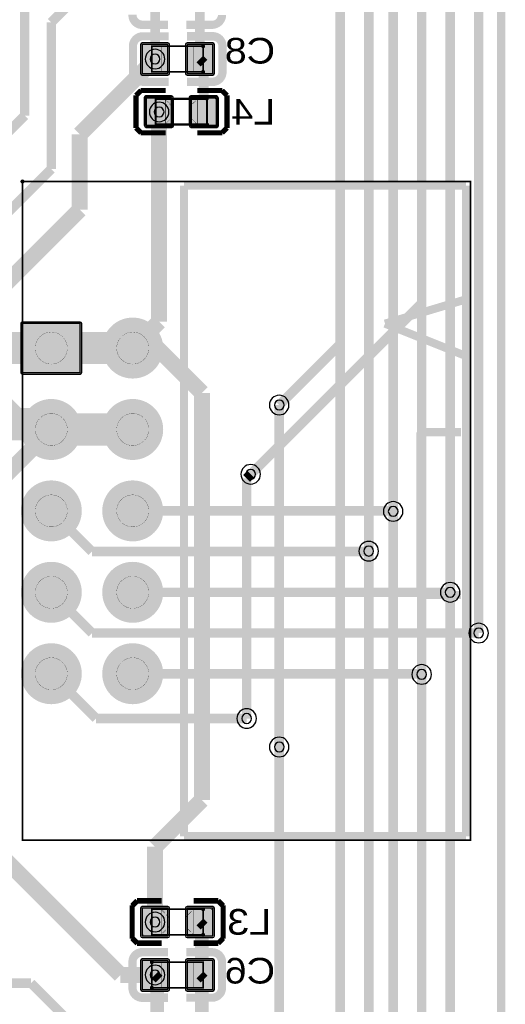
# Model space of a CAD drawing. Header units: millimetres. Extents: x -5.5 to 32.5, y -5.3 to 73.4.
# Tile 7 of 10: x 16.9 to 32.1, y 21.2 to 51.9. Entities that reach past the tile are written whole.
import ezdxf
from ezdxf.enums import TextEntityAlignment as Align

# ---------------------------------------------------------------- set-up
doc = ezdxf.new("R2010")
doc.units = ezdxf.units.MM
for name, color, linetype, true_color in [('Board Outline Layer', 7, 'Continuous', 0xff00ff), ('Bottom Layer', 7, 'Continuous', 0x0000ff), ('Bottom Paste Mask Layer', 7, 'Continuous', 0x800000), ('Bottom Silkscreen Layer', 7, 'Continuous', 0x66cc33), ('Bottom Solder Mask Layer', 7, 'Continuous', 0xaa00ff), ('Component Marking Layer', 7, 'Continuous', 0x66ffcc), ('Component Shape Layer', 7, 'Continuous', 0x00cccc), ('Hole Layer', 7, 'Continuous', 0x222222), ('Multi-Layer', 7, 'Continuous', 0xc0c0c0), ('Pin Soldering Layer', 7, 'Continuous', 0xcc9999), ('Top Layer', 7, 'Continuous', 0xff0000), ('Top Paste Mask Layer', 7, 'Continuous', 0x808080), ('Top Silkscreen Layer', 7, 'Continuous', 0xffcc00), ('Top Solder Mask Layer', 7, 'Continuous', 0x800080)]:
    doc.layers.add(name, color=color, linetype=linetype, true_color=true_color)
doc.styles.get("Standard").update_dxf_attribs({"font": 'arial.ttf'})

msp = doc.modelspace()

# ---------------------------------------------------------------- hatches: boundary and pattern name
at = {"layer": 'Bottom Layer'}
for points in [[(21.544, 50.223), (21.544, 51.123), (20.744, 51.123), (20.744, 50.223)], [(22.944, 50.223), (22.944, 51.123), (22.144, 51.123), (22.144, 50.223)], [(20.871, 49.454), (20.871, 48.59), (21.671, 48.59), (21.671, 49.454)], [(22.271, 49.454), (22.271, 48.59), (23.071, 48.59), (23.071, 49.454)], [(18.807, 42.418), (17.007, 42.418), (17.007, 40.894), (18.807, 40.894)], [(19.547, 41.656, 1), (21.347, 41.656, 1)], [(17.007, 39.116, 1), (18.807, 39.116, 1)], [(19.547, 39.116, 1), (21.347, 39.116, 1)], [(17.007, 36.576, 1), (18.807, 36.576, 1)], [(19.547, 36.576, 1), (21.347, 36.576, 1)], [(17.007, 34.036, 1), (18.807, 34.036, 1)], [(19.547, 34.036, 1), (21.347, 34.036, 1)], [(17.007, 31.496, 1), (18.807, 31.496, 1)], [(19.547, 31.496, 1), (21.347, 31.496, 1)], [(20.744, 24.181), (20.744, 23.317), (21.544, 23.317), (21.544, 24.181)], [(22.144, 24.181), (22.144, 23.317), (22.944, 23.317), (22.944, 24.181)], [(20.744, 22.548), (20.744, 21.648), (21.544, 21.648), (21.544, 22.548)], [(22.144, 22.548), (22.144, 21.648), (22.944, 21.648), (22.944, 22.548)]]:
    msp.add_hatch(color=256, dxfattribs=at).paths.add_polyline_path(points)
at = {"layer": 'Bottom Paste Mask Layer'}
for points in [[(21.544, 50.223), (21.544, 51.123), (20.744, 51.123), (20.744, 50.223)], [(22.944, 50.223), (22.944, 51.123), (22.144, 51.123), (22.144, 50.223)], [(21.707, 49.176), (21.707, 48.9), (21.433, 48.606), (20.93, 48.606), (20.866, 48.67), (20.866, 49.406), (20.93, 49.47), (21.433, 49.47)], [(22.223, 49.165), (22.223, 48.889), (22.497, 48.595), (23, 48.595), (23.064, 48.659), (23.064, 49.395), (23, 49.459), (22.497, 49.459)], [(21.58, 23.903), (21.58, 23.627), (21.306, 23.333), (20.803, 23.333), (20.739, 23.397), (20.739, 24.133), (20.803, 24.197), (21.306, 24.197)], [(22.096, 23.892), (22.096, 23.616), (22.37, 23.322), (22.873, 23.322), (22.937, 23.386), (22.937, 24.122), (22.873, 24.186), (22.37, 24.186)], [(20.744, 22.548), (20.744, 21.648), (21.544, 21.648), (21.544, 22.548)], [(22.144, 22.548), (22.144, 21.648), (22.944, 21.648), (22.944, 22.548)]]:
    msp.add_hatch(color=256, dxfattribs=at).paths.add_polyline_path(points)
at = {"layer": 'Bottom Solder Mask Layer'}
for points in [[(21.595, 50.223), (21.595, 51.123), (21.58, 51.159), (21.544, 51.174), (20.744, 51.174), (20.708, 51.159), (20.693, 51.123), (20.693, 50.223), (20.708, 50.187), (20.744, 50.172), (21.544, 50.172), (21.58, 50.187)], [(22.995, 50.223), (22.995, 51.123), (22.98, 51.159), (22.944, 51.174), (22.144, 51.174), (22.108, 51.159), (22.093, 51.123), (22.093, 50.223), (22.108, 50.187), (22.144, 50.172), (22.944, 50.172), (22.98, 50.187)], [(20.82, 49.454), (20.82, 48.59), (20.835, 48.554), (20.871, 48.539), (21.671, 48.539), (21.707, 48.554), (21.722, 48.59), (21.722, 49.454), (21.707, 49.49), (21.671, 49.505), (20.871, 49.505), (20.835, 49.49)], [(22.22, 49.454), (22.22, 48.59), (22.235, 48.554), (22.271, 48.539), (23.071, 48.539), (23.107, 48.554), (23.122, 48.59), (23.122, 49.454), (23.107, 49.49), (23.071, 49.505), (22.271, 49.505), (22.235, 49.49)], [(20.693, 24.181), (20.693, 23.317), (20.708, 23.281), (20.744, 23.266), (21.544, 23.266), (21.58, 23.281), (21.595, 23.317), (21.595, 24.181), (21.58, 24.217), (21.544, 24.232), (20.744, 24.232), (20.708, 24.217)], [(22.093, 24.181), (22.093, 23.317), (22.108, 23.281), (22.144, 23.266), (22.944, 23.266), (22.98, 23.281), (22.995, 23.317), (22.995, 24.181), (22.98, 24.217), (22.944, 24.232), (22.144, 24.232), (22.108, 24.217)], [(20.693, 22.548), (20.693, 21.648), (20.708, 21.612), (20.744, 21.597), (21.544, 21.597), (21.58, 21.612), (21.595, 21.648), (21.595, 22.548), (21.58, 22.584), (21.544, 22.599), (20.744, 22.599), (20.708, 22.584)], [(22.093, 22.548), (22.093, 21.648), (22.108, 21.612), (22.144, 21.597), (22.944, 21.597), (22.98, 21.612), (22.995, 21.648), (22.995, 22.548), (22.98, 22.584), (22.944, 22.599), (22.144, 22.599), (22.108, 22.584)]]:
    msp.add_hatch(color=256, dxfattribs=at).paths.add_polyline_path(points)
at = {"layer": 'Component Marking Layer'}
for points in [[(22.584, 51.073, 1), (22.704, 51.073, 1)], [(22.584, 50.273, 1), (22.704, 50.273, 1)], [(22.698, 49.441, 1), (22.818, 49.441, 1)], [(22.711, 48.622, 1), (22.831, 48.622, 1)], [(16.947, 46.853, 1), (17.067, 46.853, 1)], [(22.584, 24.149, 1), (22.704, 24.149, 1)], [(22.584, 23.349, 1), (22.704, 23.349, 1)], [(20.984, 22.498, 1), (21.104, 22.498, 1)], [(20.984, 21.698, 1), (21.104, 21.698, 1)]]:
    msp.add_hatch(color=256, dxfattribs=at).paths.add_polyline_path(points)
at = {"layer": 'Hole Layer'}
for points in [[(17.307, 41.656, 1), (18.507, 41.656, 1)], [(19.847, 41.656, 1), (21.047, 41.656, 1)], [(17.307, 39.116, 1), (18.507, 39.116, 1)], [(19.847, 39.116, 1), (21.047, 39.116, 1)], [(17.307, 36.576, 1), (18.507, 36.576, 1)], [(19.847, 36.576, 1), (21.047, 36.576, 1)], [(17.307, 34.036, 1), (18.507, 34.036, 1)], [(19.847, 34.036, 1), (21.047, 34.036, 1)], [(17.307, 31.496, 1), (18.507, 31.496, 1)], [(19.847, 31.496, 1), (21.047, 31.496, 1)]]:
    msp.add_hatch(color=256, dxfattribs=at).paths.add_polyline_path(points)
at = {"layer": 'Multi-Layer'}
for points in [[(18.807, 42.418), (17.007, 42.418), (17.007, 40.894), (18.807, 40.894)], [(18.807, 42.418), (17.007, 42.418), (17.007, 40.894), (18.807, 40.894)], [(18.807, 42.418), (17.007, 42.418), (17.007, 40.894), (18.807, 40.894)], [(19.547, 41.656, 1), (21.347, 41.656, 1)], [(19.547, 41.656, 1), (21.347, 41.656, 1)], [(19.547, 41.656, 1), (21.347, 41.656, 1)], [(17.007, 39.116, 1), (18.807, 39.116, 1)], [(17.007, 39.116, 1), (18.807, 39.116, 1)], [(17.007, 39.116, 1), (18.807, 39.116, 1)], [(19.547, 39.116, 1), (21.347, 39.116, 1)], [(19.547, 39.116, 1), (21.347, 39.116, 1)], [(19.547, 39.116, 1), (21.347, 39.116, 1)], [(17.007, 36.576, 1), (18.807, 36.576, 1)], [(17.007, 36.576, 1), (18.807, 36.576, 1)], [(17.007, 36.576, 1), (18.807, 36.576, 1)], [(19.547, 36.576, 1), (21.347, 36.576, 1)], [(19.547, 36.576, 1), (21.347, 36.576, 1)], [(19.547, 36.576, 1), (21.347, 36.576, 1)], [(17.007, 34.036, 1), (18.807, 34.036, 1)], [(17.007, 34.036, 1), (18.807, 34.036, 1)], [(17.007, 34.036, 1), (18.807, 34.036, 1)], [(19.547, 34.036, 1), (21.347, 34.036, 1)], [(19.547, 34.036, 1), (21.347, 34.036, 1)], [(19.547, 34.036, 1), (21.347, 34.036, 1)], [(17.007, 31.496, 1), (18.807, 31.496, 1)], [(17.007, 31.496, 1), (18.807, 31.496, 1)], [(17.007, 31.496, 1), (18.807, 31.496, 1)], [(19.547, 31.496, 1), (21.347, 31.496, 1)], [(19.547, 31.496, 1), (21.347, 31.496, 1)], [(19.547, 31.496, 1), (21.347, 31.496, 1)]]:
    msp.add_hatch(color=256, dxfattribs=at).paths.add_polyline_path(points)
at = {"layer": 'Pin Soldering Layer'}
for points in [[(21.044, 51.073), (21.044, 50.273), (21.344, 50.273), (21.344, 51.073)], [(21.044, 50.273), (21.044, 51.073), (21.344, 51.073), (21.344, 50.273)], [(22.644, 51.073), (22.644, 50.273), (22.344, 50.273), (22.344, 51.073)], [(22.644, 50.273), (22.644, 51.073), (22.344, 51.073), (22.344, 50.273)], [(21.158, 49.441), (21.458, 49.441), (21.458, 48.641), (21.158, 48.641)], [(21.171, 48.622), (21.471, 48.622), (21.471, 49.422), (21.171, 49.422)], [(22.457, 49.441), (22.757, 49.441), (22.757, 48.641), (22.457, 48.641)], [(22.471, 48.622), (22.771, 48.622), (22.771, 49.422), (22.471, 49.422)], [(17.407, 41.656, 1), (18.407, 41.656, 1)], [(19.947, 41.656, 1), (20.947, 41.656, 1)], [(17.407, 39.116, 1), (18.407, 39.116, 1)], [(19.947, 39.116, 1), (20.947, 39.116, 1)], [(17.407, 36.576, 1), (18.407, 36.576, 1)], [(19.947, 36.576, 1), (20.947, 36.576, 1)], [(17.407, 34.036, 1), (18.407, 34.036, 1)], [(19.947, 34.036, 1), (20.947, 34.036, 1)], [(17.407, 31.496, 1), (18.407, 31.496, 1)], [(19.947, 31.496, 1), (20.947, 31.496, 1)], [(21.044, 24.149), (21.344, 24.149), (21.344, 23.349), (21.044, 23.349)], [(21.044, 23.349), (21.344, 23.349), (21.344, 24.149), (21.044, 24.149)], [(22.344, 24.149), (22.644, 24.149), (22.644, 23.349), (22.344, 23.349)], [(22.344, 23.349), (22.644, 23.349), (22.644, 24.149), (22.344, 24.149)], [(21.044, 21.698), (21.044, 22.498), (21.344, 22.498), (21.344, 21.698)], [(21.044, 22.498), (21.044, 21.698), (21.344, 21.698), (21.344, 22.498)], [(22.644, 21.698), (22.644, 22.498), (22.344, 22.498), (22.344, 21.698)], [(22.644, 22.498), (22.644, 21.698), (22.344, 21.698), (22.344, 22.498)]]:
    msp.add_hatch(color=256, dxfattribs=at).paths.add_polyline_path(points)
at = {"layer": 'Top Layer'}
for points in [[(21.544, 50.223), (21.544, 51.123), (20.744, 51.123), (20.744, 50.223)], [(22.944, 50.223), (22.944, 51.123), (22.144, 51.123), (22.144, 50.223)], [(20.858, 49.473), (20.858, 48.609), (21.658, 48.609), (21.658, 49.473)], [(22.257, 49.473), (22.257, 48.609), (23.057, 48.609), (23.057, 49.473)], [(18.807, 42.418), (17.007, 42.418), (17.007, 40.894), (18.807, 40.894)], [(19.547, 41.656, 1), (21.347, 41.656, 1)], [(17.007, 39.116, 1), (18.807, 39.116, 1)], [(19.547, 39.116, 1), (21.347, 39.116, 1)], [(17.007, 36.576, 1), (18.807, 36.576, 1)], [(19.547, 36.576, 1), (21.347, 36.576, 1)], [(17.007, 34.036, 1), (18.807, 34.036, 1)], [(19.547, 34.036, 1), (21.347, 34.036, 1)], [(17.007, 31.496, 1), (18.807, 31.496, 1)], [(19.547, 31.496, 1), (21.347, 31.496, 1)], [(20.744, 24.181), (20.744, 23.317), (21.544, 23.317), (21.544, 24.181)], [(22.144, 24.181), (22.144, 23.317), (22.944, 23.317), (22.944, 24.181)], [(20.744, 22.548), (20.744, 21.648), (21.544, 21.648), (21.544, 22.548)], [(22.144, 22.548), (22.144, 21.648), (22.944, 21.648), (22.944, 22.548)]]:
    msp.add_hatch(color=256, dxfattribs=at).paths.add_polyline_path(points)
at = {"layer": 'Top Paste Mask Layer'}
for points in [[(21.544, 50.223), (21.544, 51.123), (20.744, 51.123), (20.744, 50.223)], [(22.944, 50.223), (22.944, 51.123), (22.144, 51.123), (22.144, 50.223)], [(22.209, 48.898), (22.209, 49.174), (22.483, 49.468), (22.987, 49.468), (23.051, 49.404), (23.051, 48.668), (22.987, 48.604), (22.483, 48.604)], [(21.694, 48.886), (21.694, 49.163), (21.419, 49.457), (20.916, 49.457), (20.852, 49.393), (20.852, 48.657), (20.916, 48.593), (21.419, 48.593)], [(18.807, 42.418), (17.007, 42.418), (17.007, 40.894), (18.807, 40.894)], [(19.547, 41.656, 1), (21.347, 41.656, 1)], [(17.007, 39.116, 1), (18.807, 39.116, 1)], [(19.547, 39.116, 1), (21.347, 39.116, 1)], [(17.007, 36.576, 1), (18.807, 36.576, 1)], [(19.547, 36.576, 1), (21.347, 36.576, 1)], [(17.007, 34.036, 1), (18.807, 34.036, 1)], [(19.547, 34.036, 1), (21.347, 34.036, 1)], [(17.007, 31.496, 1), (18.807, 31.496, 1)], [(19.547, 31.496, 1), (21.347, 31.496, 1)], [(21.58, 23.595), (21.58, 23.871), (21.306, 24.165), (20.803, 24.165), (20.739, 24.101), (20.739, 23.365), (20.803, 23.301), (21.306, 23.301)], [(22.096, 23.606), (22.096, 23.883), (22.37, 24.176), (22.873, 24.176), (22.937, 24.112), (22.937, 23.376), (22.873, 23.312), (22.37, 23.312)], [(20.744, 22.548), (20.744, 21.648), (21.544, 21.648), (21.544, 22.548)], [(22.144, 22.548), (22.144, 21.648), (22.944, 21.648), (22.944, 22.548)]]:
    msp.add_hatch(color=256, dxfattribs=at).paths.add_polyline_path(points)
at = {"layer": 'Top Solder Mask Layer'}
for points in [[(21.595, 50.223), (21.595, 51.123), (21.58, 51.159), (21.544, 51.174), (20.744, 51.174), (20.708, 51.159), (20.693, 51.123), (20.693, 50.223), (20.708, 50.187), (20.744, 50.172), (21.544, 50.172), (21.58, 50.187)], [(22.995, 50.223), (22.995, 51.123), (22.98, 51.159), (22.944, 51.174), (22.144, 51.174), (22.108, 51.159), (22.093, 51.123), (22.093, 50.223), (22.108, 50.187), (22.144, 50.172), (22.944, 50.172), (22.98, 50.187)], [(20.807, 49.473), (20.807, 48.609), (20.822, 48.573), (20.858, 48.558), (21.658, 48.558), (21.694, 48.573), (21.708, 48.609), (21.708, 49.473), (21.694, 49.509), (21.658, 49.523), (20.858, 49.523), (20.822, 49.509)], [(22.207, 49.473), (22.207, 48.609), (22.222, 48.573), (22.257, 48.558), (23.057, 48.558), (23.093, 48.573), (23.108, 48.609), (23.108, 49.473), (23.093, 49.509), (23.057, 49.523), (22.257, 49.523), (22.222, 49.509)], [(18.807, 42.469), (17.007, 42.469), (16.971, 42.454), (16.956, 42.418), (16.956, 40.894), (16.971, 40.858), (17.007, 40.843), (18.807, 40.843), (18.843, 40.858), (18.858, 40.894), (18.858, 42.418), (18.843, 42.454)], [(19.496, 41.656, 1), (21.398, 41.656, 1)], [(16.956, 39.116, 1), (18.858, 39.116, 1)], [(19.496, 39.116, 1), (21.398, 39.116, 1)], [(16.956, 36.576, 1), (18.858, 36.576, 1)], [(19.496, 36.576, 1), (21.398, 36.576, 1)], [(16.956, 34.036, 1), (18.858, 34.036, 1)], [(19.496, 34.036, 1), (21.398, 34.036, 1)], [(16.956, 31.496, 1), (18.858, 31.496, 1)], [(19.496, 31.496, 1), (21.398, 31.496, 1)], [(20.693, 24.181), (20.693, 23.317), (20.708, 23.281), (20.744, 23.266), (21.544, 23.266), (21.58, 23.281), (21.595, 23.317), (21.595, 24.181), (21.58, 24.217), (21.544, 24.232), (20.744, 24.232), (20.708, 24.217)], [(22.093, 24.181), (22.093, 23.317), (22.108, 23.281), (22.144, 23.266), (22.944, 23.266), (22.98, 23.281), (22.995, 23.317), (22.995, 24.181), (22.98, 24.217), (22.944, 24.232), (22.144, 24.232), (22.108, 24.217)], [(20.693, 22.548), (20.693, 21.648), (20.708, 21.612), (20.744, 21.597), (21.544, 21.597), (21.58, 21.612), (21.595, 21.648), (21.595, 22.548), (21.58, 22.584), (21.544, 22.599), (20.744, 22.599), (20.708, 22.584)], [(22.093, 22.548), (22.093, 21.648), (22.108, 21.612), (22.144, 21.597), (22.944, 21.597), (22.98, 21.612), (22.995, 21.648), (22.995, 22.548), (22.98, 22.584), (22.944, 22.599), (22.144, 22.599), (22.108, 22.584)]]:
    msp.add_hatch(color=256, dxfattribs=at).paths.add_polyline_path(points)

# ---------------------------------------------------------------- linework, layer by layer
at = {"layer": 'Board Outline Layer', "const_width": 0.254}
msp.add_lwpolyline([(5.15, 72.955), (26.74, 72.955), (31.947, 67.748), (31.947, 5.01), (26.994, 0.057), (5.023, 0.057), (-0.057, 5.137), (-0.057, 67.748)], close=True, dxfattribs=at)
at = {"layer": 'Bottom Layer'}
for points, const_width in [([(29.464, 43.053), (29.464, 60.31)], 0.3), ([(26.924, 41.783), (26.924, 56.5)], 0.3), ([(22.352, 56.261), (17.907, 51.816)], 0.3), ([(17.076, 52.832), (17.076, 48.911)], 0.3), ([(21.144, 52.451), (21.144, 50.673)], 0.3), ([(22.544, 52.451), (22.544, 50.673)], 0.3), ([(17.907, 51.816), (17.907, 47.242)], 0.3), ([(22.544, 50.673), (22.671, 50.546)], 0.3), ([(22.671, 50.546), (22.671, 49.022)], 0.3), ([(17.076, 48.911), (12.446, 44.281)], 0.3), ([(17.907, 47.242), (12.446, 41.781)], 0.3), ([(24.13, 37.719), (29.464, 43.053)], 0.3), ([(17.907, 41.656), (16.002, 41.656)], 1), ([(17.907, 41.656), (20.447, 41.656)], 1), ([(25.019, 39.878), (26.924, 41.783)], 0.3), ([(12.446, 39.281), (17.742, 39.281)], 1), ([(17.742, 39.281), (17.907, 39.116)], 1), ([(17.907, 39.116), (20.447, 39.116)], 1), ([(17.907, 36.576), (19.177, 35.306)], 0.3), ([(20.447, 36.576), (28.575, 36.576)], 0.3), ([(19.177, 35.306), (27.813, 35.306)], 0.3), ([(19.177, 32.766), (17.907, 34.036)], 0.3), ([(20.447, 34.036), (30.353, 34.036)], 0.3), ([(31.242, 32.766), (19.177, 32.766)], 0.3), ([(19.304, 30.099), (17.907, 31.496)], 0.3), ([(20.447, 31.496), (29.464, 31.496)], 0.3), ([(24.003, 30.099), (19.304, 30.099)], 0.3), ([(25.019, 29.21), (25.019, 18.346)], 0.3), ([(22.544, 23.749), (22.671, 23.622)], 0.3), ([(22.671, 23.622), (22.671, 21.971)], 0.3), ([(21.144, 22.098), (21.271, 21.971)], 0.3), ([(21.271, 21.971), (21.271, 20.32)], 0.3), ([(22.544, 22.098), (22.671, 21.971)], 0.3), ([(22.671, 21.971), (22.671, 20.32)], 0.3)]:
    msp.add_lwpolyline(points, dxfattribs=dict(at, const_width=const_width))
for points in [[(21.544, 50.223), (21.544, 51.123), (20.744, 51.123), (20.744, 50.223)], [(22.944, 50.223), (22.944, 51.123), (22.144, 51.123), (22.144, 50.223)], [(20.871, 49.454), (20.871, 48.59), (21.671, 48.59), (21.671, 49.454)], [(22.271, 49.454), (22.271, 48.59), (23.071, 48.59), (23.071, 49.454)], [(18.807, 42.418), (17.007, 42.418), (17.007, 40.894), (18.807, 40.894)], [(20.744, 24.181), (20.744, 23.317), (21.544, 23.317), (21.544, 24.181)], [(22.144, 24.181), (22.144, 23.317), (22.944, 23.317), (22.944, 24.181)], [(20.744, 22.548), (20.744, 21.648), (21.544, 21.648), (21.544, 22.548)], [(22.144, 22.548), (22.144, 21.648), (22.944, 21.648), (22.944, 22.548)]]:
    msp.add_lwpolyline(points, close=True, dxfattribs=at)
at = {"layer": 'Bottom Paste Mask Layer'}
for points in [[(21.544, 50.223), (21.544, 51.123), (20.744, 51.123), (20.744, 50.223)], [(22.944, 50.223), (22.944, 51.123), (22.144, 51.123), (22.144, 50.223)], [(20.744, 22.548), (20.744, 21.648), (21.544, 21.648), (21.544, 22.548)], [(22.144, 22.548), (22.144, 21.648), (22.944, 21.648), (22.944, 22.548)]]:
    msp.add_lwpolyline(points, close=True, dxfattribs=at)
at = {"layer": 'Bottom Paste Mask Layer', "const_width": 0.00508}
for points in [[(21.707, 49.176), (21.707, 48.9), (21.433, 48.606), (20.93, 48.606), (20.866, 48.67), (20.866, 49.406), (20.93, 49.47), (21.433, 49.47)], [(21.707, 49.176), (21.707, 48.9), (21.433, 48.606), (20.93, 48.606), (20.866, 48.67), (20.866, 49.406), (20.93, 49.47), (21.433, 49.47)], [(22.223, 49.165), (22.223, 48.889), (22.497, 48.595), (23, 48.595), (23.064, 48.659), (23.064, 49.395), (23, 49.459), (22.497, 49.459)], [(22.223, 49.165), (22.223, 48.889), (22.497, 48.595), (23, 48.595), (23.064, 48.659), (23.064, 49.395), (23, 49.459), (22.497, 49.459)], [(21.58, 23.903), (21.58, 23.627), (21.306, 23.333), (20.803, 23.333), (20.739, 23.397), (20.739, 24.133), (20.803, 24.197), (21.306, 24.197)], [(21.58, 23.903), (21.58, 23.627), (21.306, 23.333), (20.803, 23.333), (20.739, 23.397), (20.739, 24.133), (20.803, 24.197), (21.306, 24.197)], [(22.096, 23.892), (22.096, 23.616), (22.37, 23.322), (22.873, 23.322), (22.937, 23.386), (22.937, 24.122), (22.873, 24.186), (22.37, 24.186)], [(22.096, 23.892), (22.096, 23.616), (22.37, 23.322), (22.873, 23.322), (22.937, 23.386), (22.937, 24.122), (22.873, 24.186), (22.37, 24.186)]]:
    msp.add_lwpolyline(points, close=True, dxfattribs=at)
at = {"layer": 'Bottom Silkscreen Layer', "const_width": 0.254}
for points in [[(20.439, 52.045, 0.414214), (20.748, 51.736)], [(20.439, 52.045, 0.414214), (20.748, 51.736)], [(22.924, 51.741, 0.414239), (23.234, 52.051)], [(22.924, 51.741, 0.414239), (23.234, 52.051)], [(20.764, 51.383, 0.414239), (20.454, 51.073)], [(20.764, 51.383, 0.414239), (20.454, 51.073)], [(23.25, 51.079, 0.414214), (22.94, 51.389)], [(23.25, 51.079, 0.414214), (22.94, 51.389)], [(20.454, 50.273, 0.414214), (20.764, 49.963)], [(20.454, 50.273, 0.414214), (20.764, 49.963)], [(22.94, 49.969, 0.414239), (23.25, 50.279)], [(22.94, 49.969, 0.414239), (23.25, 50.279)], [(20.748, 22.802, 0.414239), (20.439, 22.492)], [(20.748, 22.802, 0.414239), (20.439, 22.492)], [(23.234, 22.498, 0.414214), (22.924, 22.808)], [(23.234, 22.498, 0.414214), (22.924, 22.808)], [(20.439, 21.692, 0.414214), (20.748, 21.383)], [(20.439, 21.692, 0.414214), (20.748, 21.383)], [(22.924, 21.388, 0.414239), (23.234, 21.698)], [(22.924, 21.388, 0.414239), (23.234, 21.698)]]:
    msp.add_lwpolyline(points, format="xyb", dxfattribs=at)
at = {"layer": 'Bottom Silkscreen Layer'}
for points, const_width in [([(21.548, 51.736), (20.748, 51.736)], 0.254), ([(21.548, 51.736), (20.748, 51.736)], 0.254), ([(22.124, 51.741), (22.924, 51.741)], 0.254), ([(22.124, 51.741), (22.924, 51.741)], 0.254), ([(21.564, 51.383), (20.764, 51.383)], 0.254), ([(21.564, 51.383), (20.764, 51.383)], 0.254), ([(22.14, 51.389), (22.94, 51.389)], 0.254), ([(22.14, 51.389), (22.94, 51.389)], 0.254), ([(20.454, 51.073), (20.454, 50.273)], 0.254), ([(20.454, 51.073), (20.454, 50.273)], 0.254), ([(23.25, 51.079), (23.25, 50.279)], 0.254), ([(23.25, 51.079), (23.25, 50.279)], 0.254), ([(21.564, 49.963), (20.764, 49.963)], 0.254), ([(21.564, 49.963), (20.764, 49.963)], 0.254), ([(22.14, 49.969), (22.94, 49.969)], 0.254), ([(22.14, 49.969), (22.94, 49.969)], 0.254), ([(20.713, 49.692), (20.56, 49.54)], 0.152), ([(20.713, 49.692), (20.56, 49.54)], 0.152), ([(20.713, 49.692), (21.475, 49.692)], 0.152), ([(20.713, 49.692), (21.475, 49.692)], 0.152), ([(23.243, 49.692), (22.481, 49.692)], 0.152), ([(23.243, 49.692), (22.481, 49.692)], 0.152), ([(23.395, 49.54), (23.243, 49.692)], 0.152), ([(23.395, 49.54), (23.243, 49.692)], 0.152), ([(20.56, 49.54), (20.56, 48.523)], 0.152), ([(20.56, 49.54), (20.56, 48.523)], 0.152), ([(23.395, 48.523), (23.395, 49.54)], 0.152), ([(23.395, 48.523), (23.395, 49.54)], 0.152), ([(20.56, 48.523), (20.713, 48.371)], 0.152), ([(20.56, 48.523), (20.713, 48.371)], 0.152), ([(23.243, 48.371), (23.395, 48.523)], 0.152), ([(23.243, 48.371), (23.395, 48.523)], 0.152), ([(20.713, 48.371), (21.475, 48.371)], 0.152), ([(20.713, 48.371), (21.475, 48.371)], 0.152), ([(23.243, 48.371), (22.481, 48.371)], 0.152), ([(23.243, 48.371), (22.481, 48.371)], 0.152), ([(20.586, 24.419), (20.433, 24.266)], 0.152), ([(20.586, 24.419), (20.433, 24.266)], 0.152), ([(20.433, 24.266), (20.433, 23.25)], 0.152), ([(20.433, 24.266), (20.433, 23.25)], 0.152), ([(20.586, 24.419), (21.348, 24.419)], 0.152), ([(20.586, 24.419), (21.348, 24.419)], 0.152), ([(23.116, 24.419), (22.354, 24.419)], 0.152), ([(23.116, 24.419), (22.354, 24.419)], 0.152), ([(23.268, 24.266), (23.116, 24.419)], 0.152), ([(23.268, 24.266), (23.116, 24.419)], 0.152), ([(23.268, 23.25), (23.268, 24.266)], 0.152), ([(23.268, 23.25), (23.268, 24.266)], 0.152), ([(20.433, 23.25), (20.586, 23.098)], 0.152), ([(20.433, 23.25), (20.586, 23.098)], 0.152), ([(20.586, 23.098), (21.348, 23.098)], 0.152), ([(20.586, 23.098), (21.348, 23.098)], 0.152), ([(23.116, 23.098), (22.354, 23.098)], 0.152), ([(23.116, 23.098), (22.354, 23.098)], 0.152), ([(23.116, 23.098), (23.268, 23.25)], 0.152), ([(23.116, 23.098), (23.268, 23.25)], 0.152), ([(21.548, 22.802), (20.748, 22.802)], 0.254), ([(21.548, 22.802), (20.748, 22.802)], 0.254), ([(22.124, 22.808), (22.924, 22.808)], 0.254), ([(22.124, 22.808), (22.924, 22.808)], 0.254), ([(20.439, 21.692), (20.439, 22.492)], 0.254), ([(20.439, 21.692), (20.439, 22.492)], 0.254), ([(23.234, 21.698), (23.234, 22.498)], 0.254), ([(23.234, 21.698), (23.234, 22.498)], 0.254), ([(21.548, 21.383), (20.748, 21.383)], 0.254), ([(21.548, 21.383), (20.748, 21.383)], 0.254), ([(22.124, 21.388), (22.924, 21.388)], 0.254), ([(22.124, 21.388), (22.924, 21.388)], 0.254)]:
    msp.add_lwpolyline(points, dxfattribs=dict(at, const_width=const_width))
at = {"layer": 'Bottom Solder Mask Layer'}
for points in [[(21.595, 50.223), (21.595, 51.123), (21.58, 51.159), (21.544, 51.174), (20.744, 51.174), (20.708, 51.159), (20.693, 51.123), (20.693, 50.223), (20.708, 50.187), (20.744, 50.172), (21.544, 50.172), (21.58, 50.187)], [(22.995, 50.223), (22.995, 51.123), (22.98, 51.159), (22.944, 51.174), (22.144, 51.174), (22.108, 51.159), (22.093, 51.123), (22.093, 50.223), (22.108, 50.187), (22.144, 50.172), (22.944, 50.172), (22.98, 50.187)], [(20.82, 49.454), (20.82, 48.59), (20.835, 48.554), (20.871, 48.539), (21.671, 48.539), (21.707, 48.554), (21.722, 48.59), (21.722, 49.454), (21.707, 49.49), (21.671, 49.505), (20.871, 49.505), (20.835, 49.49)], [(22.22, 49.454), (22.22, 48.59), (22.235, 48.554), (22.271, 48.539), (23.071, 48.539), (23.107, 48.554), (23.122, 48.59), (23.122, 49.454), (23.107, 49.49), (23.071, 49.505), (22.271, 49.505), (22.235, 49.49)], [(20.693, 24.181), (20.693, 23.317), (20.708, 23.281), (20.744, 23.266), (21.544, 23.266), (21.58, 23.281), (21.595, 23.317), (21.595, 24.181), (21.58, 24.217), (21.544, 24.232), (20.744, 24.232), (20.708, 24.217)], [(22.093, 24.181), (22.093, 23.317), (22.108, 23.281), (22.144, 23.266), (22.944, 23.266), (22.98, 23.281), (22.995, 23.317), (22.995, 24.181), (22.98, 24.217), (22.944, 24.232), (22.144, 24.232), (22.108, 24.217)], [(20.693, 22.548), (20.693, 21.648), (20.708, 21.612), (20.744, 21.597), (21.544, 21.597), (21.58, 21.612), (21.595, 21.648), (21.595, 22.548), (21.58, 22.584), (21.544, 22.599), (20.744, 22.599), (20.708, 22.584)], [(22.093, 22.548), (22.093, 21.648), (22.108, 21.612), (22.144, 21.597), (22.944, 21.597), (22.98, 21.612), (22.995, 21.648), (22.995, 22.548), (22.98, 22.584), (22.944, 22.599), (22.144, 22.599), (22.108, 22.584)]]:
    msp.add_lwpolyline(points, close=True, dxfattribs=at)
at = {"layer": 'Component Marking Layer', "const_width": 0.00508}
for points in [[(22.584, 51.073, 1), (22.704, 51.073, 1)], [(22.584, 50.273, 1), (22.704, 50.273, 1)], [(22.698, 49.441, 1), (22.818, 49.441, 1)], [(22.711, 48.622, 1), (22.831, 48.622, 1)], [(16.947, 46.853, 1), (17.067, 46.853, 1)], [(22.584, 24.149, 1), (22.704, 24.149, 1)], [(22.584, 23.349, 1), (22.704, 23.349, 1)], [(20.984, 22.498, 1), (21.104, 22.498, 1)], [(20.984, 21.698, 1), (21.104, 21.698, 1)]]:
    msp.add_lwpolyline(points, format="xyb", close=True, dxfattribs=at)
at = {"layer": 'Component Shape Layer', "const_width": 0.0508}
for points in [[(22.644, 51.073), (22.644, 50.273), (21.044, 50.273), (21.044, 51.073)], [(22.644, 50.273), (22.644, 51.073), (21.044, 51.073), (21.044, 50.273)], [(22.644, 51.073), (22.644, 50.273), (21.044, 50.273), (21.044, 51.073)], [(22.644, 50.273), (22.644, 51.073), (21.044, 51.073), (21.044, 50.273)], [(21.158, 49.44), (22.758, 49.44), (22.758, 48.64), (21.158, 48.64)], [(21.158, 49.44), (22.758, 49.44), (22.758, 48.64), (21.158, 48.64)], [(21.171, 48.622), (22.771, 48.622), (22.771, 49.422), (21.171, 49.422)], [(21.171, 48.622), (22.771, 48.622), (22.771, 49.422), (21.171, 49.422)], [(30.988, 46.853), (30.988, 26.299), (17.007, 26.299), (17.007, 46.853)], [(30.988, 46.853), (30.988, 26.299), (17.007, 26.299), (17.007, 46.853)], [(21.044, 23.349), (22.644, 23.349), (22.644, 24.149), (21.044, 24.149)], [(21.044, 23.349), (22.644, 23.349), (22.644, 24.149), (21.044, 24.149)], [(21.044, 24.149), (22.644, 24.149), (22.644, 23.349), (21.044, 23.349)], [(21.044, 24.149), (22.644, 24.149), (22.644, 23.349), (21.044, 23.349)], [(21.044, 21.698), (21.044, 22.498), (22.644, 22.498), (22.644, 21.698)], [(21.044, 22.498), (21.044, 21.698), (22.644, 21.698), (22.644, 22.498)], [(21.044, 21.698), (21.044, 22.498), (22.644, 22.498), (22.644, 21.698)], [(21.044, 22.498), (21.044, 21.698), (22.644, 21.698), (22.644, 22.498)]]:
    msp.add_lwpolyline(points, close=True, dxfattribs=at)
at = {"layer": 'Hole Layer'}
for points in [[(20.992, 50.673, 1), (21.297, 50.673), (21.297, 50.673, 1), (20.992, 50.673)], [(21.119, 49.022, 1), (21.424, 49.022), (21.424, 49.022, 1), (21.119, 49.022)], [(24.867, 39.878, 1), (25.172, 39.878), (25.172, 39.878, 1), (24.867, 39.878)], [(23.978, 37.719, 1), (24.283, 37.719), (24.283, 37.719, 1), (23.978, 37.719)], [(23.851, 30.099, 1), (24.156, 30.099), (24.156, 30.099, 1), (23.851, 30.099)], [(24.867, 29.21, 1), (25.172, 29.21), (25.172, 29.21, 1), (24.867, 29.21)], [(20.992, 23.749, 1), (21.297, 23.749), (21.297, 23.749, 1), (20.992, 23.749)], [(20.992, 22.098, 1), (21.297, 22.098), (21.297, 22.098, 1), (20.992, 22.098)]]:
    msp.add_lwpolyline(points, format="xyb", dxfattribs=at)
for points in [[(28.423, 36.561, 1), (28.728, 36.561, 1)], [(27.661, 35.321, 1), (27.966, 35.321, 1)], [(30.201, 34.036, 1), (30.506, 34.036, 1)], [(31.09, 32.766, 1), (31.395, 32.766, 1)], [(29.312, 31.476, 1), (29.617, 31.476, 1)]]:
    msp.add_lwpolyline(points, format="xyb", close=True, dxfattribs=at)
at = {"layer": 'Multi-Layer'}
for points in [[(20.839, 50.673, 1), (21.449, 50.673), (21.449, 50.673, 1), (20.839, 50.673)], [(20.966, 49.022, 1), (21.576, 49.022), (21.576, 49.022, 1), (20.966, 49.022)], [(24.714, 39.878, 1), (25.324, 39.878), (25.324, 39.878, 1), (24.714, 39.878)], [(23.825, 37.719, 1), (24.435, 37.719), (24.435, 37.719, 1), (23.825, 37.719)], [(28.27, 36.561, 1), (28.88, 36.561), (28.88, 36.561, 1), (28.27, 36.561)], [(27.508, 35.321, 1), (28.118, 35.321), (28.118, 35.321, 1), (27.508, 35.321)], [(30.048, 34.036, 1), (30.658, 34.036), (30.658, 34.036, 1), (30.048, 34.036)], [(30.937, 32.766, 1), (31.547, 32.766), (31.547, 32.766, 1), (30.937, 32.766)], [(29.159, 31.476, 1), (29.769, 31.476), (29.769, 31.476, 1), (29.159, 31.476)], [(23.698, 30.099, 1), (24.308, 30.099), (24.308, 30.099, 1), (23.698, 30.099)], [(24.714, 29.21, 1), (25.324, 29.21), (25.324, 29.21, 1), (24.714, 29.21)], [(20.839, 23.749, 1), (21.449, 23.749), (21.449, 23.749, 1), (20.839, 23.749)], [(20.839, 22.098, 1), (21.449, 22.098), (21.449, 22.098, 1), (20.839, 22.098)]]:
    msp.add_lwpolyline(points, format="xyb", dxfattribs=at)
msp.add_lwpolyline([(18.807, 42.418), (17.007, 42.418), (17.007, 40.894), (18.807, 40.894)], close=True, dxfattribs=at)
msp.add_lwpolyline([(18.807, 42.418), (17.007, 42.418), (17.007, 40.894), (18.807, 40.894)], close=True, dxfattribs=at)
msp.add_lwpolyline([(18.807, 42.418), (17.007, 42.418), (17.007, 40.894), (18.807, 40.894)], close=True, dxfattribs=at)
at = {"layer": 'Pin Soldering Layer', "const_width": 0.00508}
for points in [[(21.044, 51.073), (21.044, 50.273), (21.344, 50.273), (21.344, 51.073)], [(21.044, 50.273), (21.044, 51.073), (21.344, 51.073), (21.344, 50.273)], [(21.044, 51.073), (21.044, 50.273), (21.344, 50.273), (21.344, 51.073)], [(21.044, 50.273), (21.044, 51.073), (21.344, 51.073), (21.344, 50.273)], [(22.644, 51.073), (22.644, 50.273), (22.344, 50.273), (22.344, 51.073)], [(22.644, 50.273), (22.644, 51.073), (22.344, 51.073), (22.344, 50.273)], [(22.644, 51.073), (22.644, 50.273), (22.344, 50.273), (22.344, 51.073)], [(22.644, 50.273), (22.644, 51.073), (22.344, 51.073), (22.344, 50.273)], [(21.158, 49.441), (21.458, 49.441), (21.458, 48.641), (21.158, 48.641)], [(21.158, 49.441), (21.458, 49.441), (21.458, 48.641), (21.158, 48.641)], [(21.171, 48.622), (21.471, 48.622), (21.471, 49.422), (21.171, 49.422)], [(21.171, 48.622), (21.471, 48.622), (21.471, 49.422), (21.171, 49.422)], [(22.457, 49.441), (22.757, 49.441), (22.757, 48.641), (22.457, 48.641)], [(22.457, 49.441), (22.757, 49.441), (22.757, 48.641), (22.457, 48.641)], [(22.471, 48.622), (22.771, 48.622), (22.771, 49.422), (22.471, 49.422)], [(22.471, 48.622), (22.771, 48.622), (22.771, 49.422), (22.471, 49.422)], [(21.044, 24.149), (21.344, 24.149), (21.344, 23.349), (21.044, 23.349)], [(21.044, 23.349), (21.344, 23.349), (21.344, 24.149), (21.044, 24.149)], [(21.044, 24.149), (21.344, 24.149), (21.344, 23.349), (21.044, 23.349)], [(21.044, 23.349), (21.344, 23.349), (21.344, 24.149), (21.044, 24.149)], [(22.344, 24.149), (22.644, 24.149), (22.644, 23.349), (22.344, 23.349)], [(22.344, 23.349), (22.644, 23.349), (22.644, 24.149), (22.344, 24.149)], [(22.344, 24.149), (22.644, 24.149), (22.644, 23.349), (22.344, 23.349)], [(22.344, 23.349), (22.644, 23.349), (22.644, 24.149), (22.344, 24.149)], [(21.044, 21.698), (21.044, 22.498), (21.344, 22.498), (21.344, 21.698)], [(21.044, 22.498), (21.044, 21.698), (21.344, 21.698), (21.344, 22.498)], [(21.044, 21.698), (21.044, 22.498), (21.344, 22.498), (21.344, 21.698)], [(21.044, 22.498), (21.044, 21.698), (21.344, 21.698), (21.344, 22.498)], [(22.644, 21.698), (22.644, 22.498), (22.344, 22.498), (22.344, 21.698)], [(22.644, 22.498), (22.644, 21.698), (22.344, 21.698), (22.344, 22.498)], [(22.644, 21.698), (22.644, 22.498), (22.344, 22.498), (22.344, 21.698)], [(22.644, 22.498), (22.644, 21.698), (22.344, 21.698), (22.344, 22.498)]]:
    msp.add_lwpolyline(points, close=True, dxfattribs=at)
for points in [[(17.407, 41.656, 1), (18.407, 41.656, 1)], [(19.947, 41.656, 1), (20.947, 41.656, 1)], [(17.407, 39.116, 1), (18.407, 39.116, 1)], [(19.947, 39.116, 1), (20.947, 39.116, 1)], [(17.407, 36.576, 1), (18.407, 36.576, 1)], [(19.947, 36.576, 1), (20.947, 36.576, 1)], [(17.407, 34.036, 1), (18.407, 34.036, 1)], [(19.947, 34.036, 1), (20.947, 34.036, 1)], [(17.407, 31.496, 1), (18.407, 31.496, 1)], [(19.947, 31.496, 1), (20.947, 31.496, 1)]]:
    msp.add_lwpolyline(points, format="xyb", close=True, dxfattribs=at)
at = {"layer": 'Top Layer'}
for points, const_width in [([(30.353, 34.036), (30.353, 55.88)], 0.3), ([(31.242, 32.766), (31.242, 55.992)], 0.3), ([(29.464, 31.476), (29.464, 55.245)], 0.3), ([(28.575, 36.561), (28.575, 54.849)], 0.3), ([(27.813, 35.321), (27.813, 54.341)], 0.3), ([(26.924, 53.467), (26.924, 16.256)], 0.3), ([(21.144, 52.451), (21.144, 50.673)], 0.3), ([(22.544, 52.451), (22.544, 50.673)], 0.3), ([(21.144, 50.673), (18.796, 48.325)], 0.5), ([(22.544, 50.673), (22.657, 50.56)], 0.3), ([(22.657, 50.56), (22.657, 49.041)], 0.3), ([(21.271, 49.022), (21.271, 42.48)], 0.5), ([(18.796, 48.325), (18.796, 45.974)], 0.5), ([(18.796, 45.974), (15.621, 42.799)], 0.5), ([(21.271, 42.48), (20.447, 41.656)], 0.5), ([(20.447, 41.656), (21.209, 41.656)], 0.5), ([(21.209, 41.656), (22.606, 40.259)], 0.5), ([(15.621, 40.767), (17.272, 39.116)], 0.5), ([(22.606, 40.259), (22.606, 27.559)], 0.5), ([(25.019, 29.21), (25.019, 39.878)], 0.3), ([(17.907, 39.116), (15.621, 36.83)], 0.5), ([(17.272, 39.116), (17.907, 39.116)], 0.5), ([(24.003, 37.592), (24.13, 37.719)], 0.3), ([(24.003, 30.099), (24.003, 37.592)], 0.3), ([(28.575, 15.509), (28.575, 36.561)], 0.3), ([(27.813, 16.764), (27.813, 35.321)], 0.3), ([(30.353, 13.97), (30.353, 34.036)], 0.3), ([(29.464, 14.732), (29.464, 31.476)], 0.3), ([(22.606, 27.559), (21.144, 26.097)], 0.5), ([(15.621, 26.543), (20.066, 22.098)], 0.5), ([(21.144, 26.097), (21.144, 23.749)], 0.5), ([(22.544, 23.749), (22.544, 22.098)], 0.3), ([(20.066, 22.098), (21.144, 22.098)], 0.5), ([(21.144, 20.447), (21.144, 22.098)], 0.3), ([(22.544, 20.447), (22.544, 22.098)], 0.3), ([(11.684, 21.844), (17.272, 21.844)], 0.3), ([(22.352, 16.764), (17.272, 21.844)], 0.3)]:
    msp.add_lwpolyline(points, dxfattribs=dict(at, const_width=const_width))
for points in [[(21.544, 50.223), (21.544, 51.123), (20.744, 51.123), (20.744, 50.223)], [(22.944, 50.223), (22.944, 51.123), (22.144, 51.123), (22.144, 50.223)], [(20.858, 49.473), (20.858, 48.609), (21.658, 48.609), (21.658, 49.473)], [(22.257, 49.473), (22.257, 48.609), (23.057, 48.609), (23.057, 49.473)], [(18.807, 42.418), (17.007, 42.418), (17.007, 40.894), (18.807, 40.894)], [(20.744, 24.181), (20.744, 23.317), (21.544, 23.317), (21.544, 24.181)], [(22.144, 24.181), (22.144, 23.317), (22.944, 23.317), (22.944, 24.181)], [(20.744, 22.548), (20.744, 21.648), (21.544, 21.648), (21.544, 22.548)], [(22.144, 22.548), (22.144, 21.648), (22.944, 21.648), (22.944, 22.548)]]:
    msp.add_lwpolyline(points, close=True, dxfattribs=at)
at = {"layer": 'Top Paste Mask Layer'}
for points in [[(21.544, 50.223), (21.544, 51.123), (20.744, 51.123), (20.744, 50.223)], [(22.944, 50.223), (22.944, 51.123), (22.144, 51.123), (22.144, 50.223)], [(18.807, 42.418), (17.007, 42.418), (17.007, 40.894), (18.807, 40.894)], [(20.744, 22.548), (20.744, 21.648), (21.544, 21.648), (21.544, 22.548)], [(22.144, 22.548), (22.144, 21.648), (22.944, 21.648), (22.944, 22.548)]]:
    msp.add_lwpolyline(points, close=True, dxfattribs=at)
at = {"layer": 'Top Paste Mask Layer', "const_width": 0.00508}
for points in [[(21.694, 48.886), (21.694, 49.163), (21.419, 49.457), (20.916, 49.457), (20.852, 49.393), (20.852, 48.657), (20.916, 48.593), (21.419, 48.593)], [(21.694, 48.886), (21.694, 49.163), (21.419, 49.457), (20.916, 49.457), (20.852, 49.393), (20.852, 48.657), (20.916, 48.593), (21.419, 48.593)], [(22.209, 48.898), (22.209, 49.174), (22.483, 49.468), (22.987, 49.468), (23.051, 49.404), (23.051, 48.668), (22.987, 48.604), (22.483, 48.604)], [(22.209, 48.898), (22.209, 49.174), (22.483, 49.468), (22.987, 49.468), (23.051, 49.404), (23.051, 48.668), (22.987, 48.604), (22.483, 48.604)], [(21.58, 23.595), (21.58, 23.871), (21.306, 24.165), (20.803, 24.165), (20.739, 24.101), (20.739, 23.365), (20.803, 23.301), (21.306, 23.301)], [(21.58, 23.595), (21.58, 23.871), (21.306, 24.165), (20.803, 24.165), (20.739, 24.101), (20.739, 23.365), (20.803, 23.301), (21.306, 23.301)], [(22.096, 23.606), (22.096, 23.883), (22.37, 24.176), (22.873, 24.176), (22.937, 24.112), (22.937, 23.376), (22.873, 23.312), (22.37, 23.312)], [(22.096, 23.606), (22.096, 23.883), (22.37, 24.176), (22.873, 24.176), (22.937, 24.112), (22.937, 23.376), (22.873, 23.312), (22.37, 23.312)]]:
    msp.add_lwpolyline(points, close=True, dxfattribs=at)
at = {"layer": 'Top Silkscreen Layer', "const_width": 0.254}
for points in [[(20.748, 51.747, -0.414239), (20.439, 52.057)], [(20.748, 51.747, -0.414239), (20.439, 52.057)], [(23.234, 52.051, -0.414214), (22.924, 51.741)], [(23.234, 52.051, -0.414214), (22.924, 51.741)], [(20.454, 51.073, -0.414214), (20.764, 51.383)], [(20.454, 51.073, -0.414214), (20.764, 51.383)], [(22.94, 51.377, -0.414239), (23.25, 51.067)], [(22.94, 51.377, -0.414239), (23.25, 51.067)], [(20.764, 49.963, -0.414239), (20.454, 50.273)], [(20.764, 49.963, -0.414239), (20.454, 50.273)], [(23.25, 50.267, -0.414214), (22.94, 49.958)], [(23.25, 50.267, -0.414214), (22.94, 49.958)], [(20.439, 22.504, -0.414214), (20.748, 22.813)], [(20.439, 22.504, -0.414214), (20.748, 22.813)], [(22.924, 22.808, -0.414239), (23.234, 22.498)], [(22.924, 22.808, -0.414239), (23.234, 22.498)], [(20.748, 21.394, -0.414239), (20.439, 21.704)], [(20.748, 21.394, -0.414239), (20.439, 21.704)], [(23.234, 21.698, -0.414214), (22.924, 21.388)], [(23.234, 21.698, -0.414214), (22.924, 21.388)]]:
    msp.add_lwpolyline(points, format="xyb", dxfattribs=at)
at = {"layer": 'Top Silkscreen Layer'}
for points, const_width in [([(21.548, 51.747), (20.748, 51.747)], 0.254), ([(21.548, 51.747), (20.748, 51.747)], 0.254), ([(22.124, 51.741), (22.924, 51.741)], 0.254), ([(22.124, 51.741), (22.924, 51.741)], 0.254), ([(21.564, 51.383), (20.764, 51.383)], 0.254), ([(21.564, 51.383), (20.764, 51.383)], 0.254), ([(22.14, 51.377), (22.94, 51.377)], 0.254), ([(22.14, 51.377), (22.94, 51.377)], 0.254), ([(20.454, 50.273), (20.454, 51.073)], 0.254), ([(20.454, 50.273), (20.454, 51.073)], 0.254), ([(23.25, 50.267), (23.25, 51.067)], 0.254), ([(23.25, 50.267), (23.25, 51.067)], 0.254), ([(21.564, 49.963), (20.764, 49.963)], 0.254), ([(21.564, 49.963), (20.764, 49.963)], 0.254), ([(22.14, 49.958), (22.94, 49.958)], 0.254), ([(22.14, 49.958), (22.94, 49.958)], 0.254), ([(20.547, 49.54), (20.699, 49.692)], 0.152), ([(20.547, 49.54), (20.699, 49.692)], 0.152), ([(20.699, 49.692), (21.461, 49.692)], 0.152), ([(20.699, 49.692), (21.461, 49.692)], 0.152), ([(23.229, 49.692), (22.467, 49.692)], 0.152), ([(23.229, 49.692), (22.467, 49.692)], 0.152), ([(23.229, 49.692), (23.382, 49.54)], 0.152), ([(23.229, 49.692), (23.382, 49.54)], 0.152), ([(20.547, 48.523), (20.547, 49.54)], 0.152), ([(20.547, 48.523), (20.547, 49.54)], 0.152), ([(23.382, 49.54), (23.382, 48.523)], 0.152), ([(23.382, 49.54), (23.382, 48.523)], 0.152), ([(20.699, 48.371), (20.547, 48.523)], 0.152), ([(20.699, 48.371), (20.547, 48.523)], 0.152), ([(23.382, 48.523), (23.229, 48.371)], 0.152), ([(23.382, 48.523), (23.229, 48.371)], 0.152), ([(20.699, 48.371), (21.461, 48.371)], 0.152), ([(20.699, 48.371), (21.461, 48.371)], 0.152), ([(23.229, 48.371), (22.467, 48.371)], 0.152), ([(23.229, 48.371), (22.467, 48.371)], 0.152), ([(22.047, 46.726), (22.047, 26.426)], 0.254), ([(22.047, 46.726), (30.847, 46.726)], 0.254), ([(22.047, 46.726), (22.047, 26.426)], 0.254), ([(22.047, 46.726), (30.847, 46.726)], 0.254), ([(30.847, 26.426), (30.847, 46.726)], 0.254), ([(30.847, 26.426), (30.847, 46.726)], 0.254), ([(30.861, 43.18), (28.321, 42.418)], 0.254), ([(30.861, 43.18), (28.321, 42.418)], 0.254), ([(28.321, 42.418), (30.861, 41.402)], 0.254), ([(28.321, 42.418), (30.861, 41.402)], 0.254), ([(30.691, 39.031), (29.421, 39.031)], 0.254), ([(29.421, 39.031), (29.421, 33.951)], 0.254), ([(30.691, 39.031), (29.421, 39.031)], 0.254), ([(29.421, 39.031), (29.421, 33.951)], 0.254), ([(29.421, 33.951), (30.691, 33.951)], 0.254), ([(29.421, 33.951), (30.691, 33.951)], 0.254), ([(30.847, 26.426), (22.047, 26.426)], 0.254), ([(30.847, 26.426), (22.047, 26.426)], 0.254), ([(20.433, 24.248), (20.586, 24.4)], 0.152), ([(20.433, 24.248), (20.586, 24.4)], 0.152), ([(20.433, 23.232), (20.433, 24.248)], 0.152), ([(20.433, 23.232), (20.433, 24.248)], 0.152), ([(20.586, 24.4), (21.348, 24.4)], 0.152), ([(20.586, 24.4), (21.348, 24.4)], 0.152), ([(23.116, 24.4), (22.354, 24.4)], 0.152), ([(23.116, 24.4), (22.354, 24.4)], 0.152), ([(23.116, 24.4), (23.268, 24.248)], 0.152), ([(23.116, 24.4), (23.268, 24.248)], 0.152), ([(23.268, 24.248), (23.268, 23.232)], 0.152), ([(23.268, 24.248), (23.268, 23.232)], 0.152), ([(20.586, 23.079), (20.433, 23.232)], 0.152), ([(20.586, 23.079), (20.433, 23.232)], 0.152), ([(20.586, 23.079), (21.348, 23.079)], 0.152), ([(20.586, 23.079), (21.348, 23.079)], 0.152), ([(23.116, 23.079), (22.354, 23.079)], 0.152), ([(23.116, 23.079), (22.354, 23.079)], 0.152), ([(23.268, 23.232), (23.116, 23.079)], 0.152), ([(23.268, 23.232), (23.116, 23.079)], 0.152), ([(21.548, 22.813), (20.748, 22.813)], 0.254), ([(21.548, 22.813), (20.748, 22.813)], 0.254), ([(22.124, 22.808), (22.924, 22.808)], 0.254), ([(22.124, 22.808), (22.924, 22.808)], 0.254), ([(20.439, 22.504), (20.439, 21.704)], 0.254), ([(20.439, 22.504), (20.439, 21.704)], 0.254), ([(23.234, 22.498), (23.234, 21.698)], 0.254), ([(23.234, 22.498), (23.234, 21.698)], 0.254), ([(21.548, 21.394), (20.748, 21.394)], 0.254), ([(21.548, 21.394), (20.748, 21.394)], 0.254), ([(22.124, 21.388), (22.924, 21.388)], 0.254), ([(22.124, 21.388), (22.924, 21.388)], 0.254)]:
    msp.add_lwpolyline(points, dxfattribs=dict(at, const_width=const_width))
at = {"layer": 'Top Solder Mask Layer'}
for points in [[(21.595, 50.223), (21.595, 51.123), (21.58, 51.159), (21.544, 51.174), (20.744, 51.174), (20.708, 51.159), (20.693, 51.123), (20.693, 50.223), (20.708, 50.187), (20.744, 50.172), (21.544, 50.172), (21.58, 50.187)], [(22.995, 50.223), (22.995, 51.123), (22.98, 51.159), (22.944, 51.174), (22.144, 51.174), (22.108, 51.159), (22.093, 51.123), (22.093, 50.223), (22.108, 50.187), (22.144, 50.172), (22.944, 50.172), (22.98, 50.187)], [(20.807, 49.473), (20.807, 48.609), (20.822, 48.573), (20.858, 48.558), (21.658, 48.558), (21.694, 48.573), (21.708, 48.609), (21.708, 49.473), (21.694, 49.509), (21.658, 49.523), (20.858, 49.523), (20.822, 49.509)], [(22.207, 49.473), (22.207, 48.609), (22.222, 48.573), (22.257, 48.558), (23.057, 48.558), (23.093, 48.573), (23.108, 48.609), (23.108, 49.473), (23.093, 49.509), (23.057, 49.523), (22.257, 49.523), (22.222, 49.509)], [(18.807, 42.469), (17.007, 42.469), (16.971, 42.454), (16.956, 42.418), (16.956, 40.894), (16.971, 40.858), (17.007, 40.843), (18.807, 40.843), (18.843, 40.858), (18.858, 40.894), (18.858, 42.418), (18.843, 42.454)], [(20.693, 24.181), (20.693, 23.317), (20.708, 23.281), (20.744, 23.266), (21.544, 23.266), (21.58, 23.281), (21.595, 23.317), (21.595, 24.181), (21.58, 24.217), (21.544, 24.232), (20.744, 24.232), (20.708, 24.217)], [(22.093, 24.181), (22.093, 23.317), (22.108, 23.281), (22.144, 23.266), (22.944, 23.266), (22.98, 23.281), (22.995, 23.317), (22.995, 24.181), (22.98, 24.217), (22.944, 24.232), (22.144, 24.232), (22.108, 24.217)], [(20.693, 22.548), (20.693, 21.648), (20.708, 21.612), (20.744, 21.597), (21.544, 21.597), (21.58, 21.612), (21.595, 21.648), (21.595, 22.548), (21.58, 22.584), (21.544, 22.599), (20.744, 22.599), (20.708, 22.584)], [(22.093, 22.548), (22.093, 21.648), (22.108, 21.612), (22.144, 21.597), (22.944, 21.597), (22.98, 21.612), (22.995, 21.648), (22.995, 22.548), (22.98, 22.584), (22.944, 22.599), (22.144, 22.599), (22.108, 22.584)]]:
    msp.add_lwpolyline(points, close=True, dxfattribs=at)

# ---------------------------------------------------------------- texts
at = {"layer": 'Bottom Silkscreen Layer', "text_generation_flag": 2, "width": 1.1}
for s, p in [('C8', (24.892, 50.292)), ('L3', (24.765, 23.114)), ('C6', (24.892, 21.59))]:
    msp.add_text(s, height=0.8001, dxfattribs=at).set_placement(p, align=Align.BOTTOM_LEFT)
msp.add_text('L4', height=0.8001, rotation=360, dxfattribs=at).set_placement((24.892, 48.387), align=Align.BOTTOM_LEFT)

doc.saveas('drawing.dxf')
